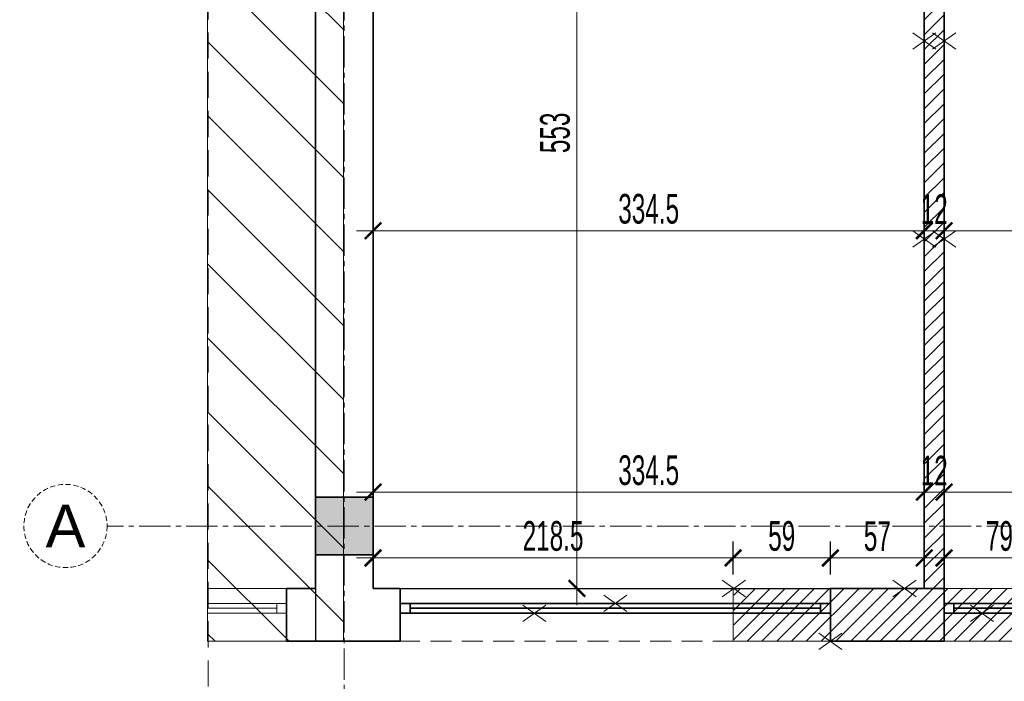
# Model space of a CAD drawing. Header units: millimetres. Extents: x 0 to 12515, y 0 to 27803.
# Tile 21 of 97: x 6867 to 7464, y 21410 to 21811. Entities that reach past the tile are written whole.
import ezdxf
from ezdxf import colors
from ezdxf.entities.mleader import LeaderData, LeaderLine
from ezdxf.enums import TextEntityAlignment as Align
from ezdxf.math import Vec2, Vec3

# ---------------------------------------------------------------- set-up
doc = ezdxf.new("R2010")
doc.units = ezdxf.units.MM
for name, pattern in [('ACAD_ISO02W100', [15, 12, -3]), ('CACHE2', [4.7625, 3.175, -1.5875]), ('CENTER2', [28.575, 19.05, -3.175, 3.175, -3.175]), ('DASHED', [19.05, 12.7, -6.35])]:
    doc.linetypes.add(name, pattern=pattern)
for name, color, linetype, lineweight in [('DEMONTARZE', 86, 'Continuous', 18), ('sq_bud istn', 253, 'Continuous', 15), ('SQ_ISTN.Ściany', 140, 'Continuous', 35), ('SQ_Opis_Koty', 7, 'Continuous', 0), ('SQ_Osie', 220, 'CENTER2', 9), ('SQ_Wyburzenia', 94, 'Continuous', 18), ('SQ_Wymiary', 7, 'Continuous', 5), ('SQ_ZAKRES_OPRACOWANIA', 7, 'ACAD_ISO02W100', 20)]:
    doc.layers.add(name, color=color, linetype=linetype, lineweight=lineweight)
doc.layers.add('powierzchnie', color=230, linetype='Continuous', lineweight=30, plot=False)
doc.layers.add('SQ_Widok', color=7, linetype='DASHED', lineweight=15, true_color=0x474747)
doc.styles.add('ARIAL', font='arial.ttf')
doc.styles.add('SQ_Swis721 LtCn BT', font='swisscl.ttf', dxfattribs={"width": 0.8})
doc.styles.get("Standard").update_dxf_attribs({"font": 'arial.ttf'})
doc.dimstyles.new('SQ_100', dxfattribs={"dimscale": 100, "dimtxt": 0.18, "dimasz": 0.1, "dimexe": 0.1, "dimexo": 0.01, "dimgap": 0.04, "dimtad": 1, "dimrnd": 0.5, "dimdsep": 46, "dimtxsty": 'SQ_Swis721 LtCn BT', "dimblk": 'ARCHTICK', "dimcen": 0.1, "dimdle": 0.1, "dimclrd": 256, "dimclre": 256, "dimclrt": 256, "dimaunit": 1, "dimadec": 0, "dimazin": 0, "dimtfac": 1, "dimtix": 1, "dimtmove": 2, "dimatfit": 3, "dimldrblk": 'ARCHTICK', "dimfxl": 0.1, "dimfxlon": 1, "dimtolj": 1, "dimlwd": -1, "dimarcsym": 0})

# ---------------------------------------------------------------- blocks, each defined once
blk = doc.blocks.new('_Dot')
at = {"color": 0, "linetype": 'ByBlock', "lineweight": -2}
blk.add_line((-0.5, 0), (-1, 0), dxfattribs=at)
at = {"color": 0, "linetype": 'ByBlock', "const_width": 0.5}
blk.add_lwpolyline([(-0.25, 0, 1), (0.25, 0, 1)], format="xyb", close=True, dxfattribs=at)
blk = doc.blocks.new('osie bud A')
at = {"layer": 'SQ_ISTN.Ściany', "lineweight": 5}
h = blk.add_hatch(dxfattribs=at)
h.set_pattern_fill('JIS_STN_1E', color=256, scale=10)
h.set_pattern_definition([(45, (46210.293, 23121.439), (-7.071068, 7.071068), []), (45, (46217.343, 23121.439), (-7.071068, 7.071068), [10, -5])])
h.paths.add_polyline_path([(25436.8, 18313.95), (25471.8, 18313.95), (25471.8, 18278.95), (25436.8, 18278.95)])
h.paths.add_polyline_path([(25436.8, 18613.95), (25471.8, 18613.95), (25471.8, 18578.95), (25436.8, 18578.95)])
h.paths.add_polyline_path([(25436.8, 19153.95), (25471.8, 19153.95), (25471.8, 19118.95), (25436.8, 19118.95)])
h.paths.add_polyline_path([(24776.8, 19153.95), (24811.8, 19153.95), (24811.8, 19118.95), (24776.8, 19118.95)])
h.paths.add_polyline_path([(24116.8, 19153.95), (24151.8, 19153.95), (24151.8, 19118.95), (24116.8, 19118.95)])
h.paths.add_polyline_path([(23456.8, 19153.95), (23491.8, 19153.95), (23491.8, 19118.95), (23456.8, 19118.95)])
h.paths.add_polyline_path([(23456.8, 18613.95), (23491.8, 18613.95), (23491.8, 18578.95), (23456.8, 18578.95)])
h.paths.add_polyline_path([(23456.8, 18313.95), (23491.8, 18313.95), (23491.8, 18278.95), (23456.8, 18278.95)])
h.paths.add_polyline_path([(23456.8, 17776.95), (23491.8, 17776.95), (23491.8, 17741.95), (23456.8, 17741.95)])
h.paths.add_polyline_path([(24116.8, 17776.95), (24151.8, 17776.95), (24151.8, 17741.95), (24116.8, 17741.95)])
h.paths.add_polyline_path([(24776.8, 17776.95), (24811.8, 17776.95), (24811.8, 17741.95), (24776.8, 17741.95)])
h.paths.add_polyline_path([(25436.8, 17776.95), (25471.8, 17776.95), (25471.8, 17741.95), (25436.8, 17741.95)])
h.paths.add_polyline_path([(24776.8, 18313.95), (24811.8, 18313.95), (24811.8, 18278.95), (24776.8, 18278.95)])
h.paths.add_polyline_path([(24776.8, 18613.95), (24811.8, 18613.95), (24811.8, 18578.95), (24776.8, 18578.95)])
h.paths.add_polyline_path([(24116.8, 18613.95), (24151.8, 18613.95), (24151.8, 18578.95), (24116.8, 18578.95)])
h.paths.add_polyline_path([(23156.8, 18313.95), (23191.8, 18313.95), (23191.8, 18278.95), (23156.8, 18278.95)])
h.paths.add_polyline_path([(24116.8, 18313.95), (24151.8, 18313.95), (24151.8, 18278.95), (24116.8, 18278.95)])
at = {"layer": 'SQ_ISTN.Ściany'}
blk.add_lwpolyline([(25436.8, 19153.95), (25471.8, 19153.95), (25471.8, 19118.95), (25436.8, 19118.95)], close=True, dxfattribs=at)
at = {"layer": 'SQ_Osie'}
for p, q in [((25454.3, 19372.6), (25454.3, 17597.31)), ((22587.87, 19136.45), (25598.18, 19136.45))]:
    blk.add_line(p, q, dxfattribs=at)
at = {"layer": 'SQ_Osie', "linetype": 'ByBlock'}
blk.add_circle((25623.43, 19136.45), 25.25, dxfattribs=at)
at = {"layer": 'SQ_Osie'}
blk.add_text('A', height=26, rotation=180, dxfattribs=at).set_placement((25623.43, 19136.45), align=Align.MIDDLE_CENTER)
blk = doc.blocks.new('_ArchTick')
at = {"color": 0, "linetype": 'ByBlock', "const_width": 0.15}
blk.add_lwpolyline([(-0.5, -0.5), (0.5, 0.5)], dxfattribs=at)
blk = doc.blocks.new('*D1609')
at = {"layer": 'Defpoints', "color": 0, "transparency": 16777216}
for p in [(7427.58, 21433.99), (7688.58, 21433.99), (7688.58, 20923.99)]:
    blk.add_point(p, dxfattribs=at)
at = {"layer": 'SQ_Wymiary', "lineweight": -2, "transparency": 16777216}
for p, q in [((7427.58, 20933.99), (7427.58, 20913.99)), ((7688.58, 20933.99), (7688.58, 20913.99))]:
    blk.add_line(p, q, dxfattribs=at)
at = {"layer": 'SQ_Wymiary', "transparency": 16777216}
blk.add_line((7417.58, 20923.99), (7698.58, 20923.99), dxfattribs=at)
at = {"layer": 'SQ_Wymiary', "transparency": 16777216, "xscale": 10, "yscale": 10, "zscale": 10, "rotation": 180}
blk.add_blockref('_ArchTick', (7427.58, 20923.99), dxfattribs=at)
at = {"layer": 'SQ_Wymiary', "transparency": 16777216, "xscale": 10, "yscale": 10, "zscale": 10}
blk.add_blockref('_ArchTick', (7688.58, 20923.99), dxfattribs=at)
at = {"layer": 'SQ_Wymiary', "transparency": 16777216, "insert": (7558.08, 20937.21), "char_height": 18, "attachment_point": 5, "style": 'SQ_Swis721 LtCn BT'}
blk.add_mtext('\\A1;261', dxfattribs=at)
blk = doc.blocks.new('*D1610')
at = {"layer": 'Defpoints', "color": 0, "transparency": 16777216}
for p in [(7097.58, 21465.99), (7358.58, 21465.99), (7097.58, 20923.99)]:
    blk.add_point(p, dxfattribs=at)
at = {"layer": 'SQ_Wymiary', "lineweight": -2, "transparency": 16777216}
for p, q in [((7097.58, 20933.99), (7097.58, 20913.99)), ((7358.58, 20933.99), (7358.58, 20913.99))]:
    blk.add_line(p, q, dxfattribs=at)
at = {"layer": 'SQ_Wymiary', "transparency": 16777216}
blk.add_line((7368.58, 20923.99), (7087.58, 20923.99), dxfattribs=at)
at = {"layer": 'SQ_Wymiary', "transparency": 16777216, "xscale": 10, "yscale": 10, "zscale": 10, "rotation": 180}
blk.add_blockref('_ArchTick', (7097.58, 20923.99), dxfattribs=at)
at = {"layer": 'SQ_Wymiary', "transparency": 16777216, "xscale": 10, "yscale": 10, "zscale": 10}
blk.add_blockref('_ArchTick', (7358.58, 20923.99), dxfattribs=at)
at = {"layer": 'SQ_Wymiary', "transparency": 16777216, "insert": (7228.08, 20937.21), "char_height": 18, "attachment_point": 5, "style": 'SQ_Swis721 LtCn BT'}
blk.add_mtext('\\A1;261', dxfattribs=at)
blk = doc.blocks.new('*D1611')
at = {"layer": 'Defpoints', "color": 0, "transparency": 16777216}
for p in [(7046.04, 21433.99), (7097.58, 21433.99), (7046.04, 20923.99)]:
    blk.add_point(p, dxfattribs=at)
at = {"layer": 'SQ_Wymiary', "lineweight": -2, "transparency": 16777216}
for p, q in [((7046.04, 20933.99), (7046.04, 20913.99)), ((7097.58, 20933.99), (7097.58, 20913.99))]:
    blk.add_line(p, q, dxfattribs=at)
at = {"layer": 'SQ_Wymiary', "transparency": 16777216}
blk.add_line((7107.58, 20923.99), (7036.04, 20923.99), dxfattribs=at)
at = {"layer": 'SQ_Wymiary', "transparency": 16777216, "xscale": 10, "yscale": 10, "zscale": 10, "rotation": 180}
blk.add_blockref('_ArchTick', (7046.04, 20923.99), dxfattribs=at)
at = {"layer": 'SQ_Wymiary', "transparency": 16777216, "xscale": 10, "yscale": 10, "zscale": 10}
blk.add_blockref('_ArchTick', (7097.58, 20923.99), dxfattribs=at)
at = {"layer": 'SQ_Wymiary', "transparency": 16777216, "insert": (7071.81, 20937.17), "char_height": 18, "attachment_point": 5, "style": 'SQ_Swis721 LtCn BT'}
blk.add_mtext('\\A1;51.5', dxfattribs=at)
blk = doc.blocks.new('*D1410')
at = {"layer": 'Defpoints', "color": 0, "transparency": 16777216}
for p in [(6793.93, 22066.91), (7046.04, 22066.91), (7046.04, 21465.99)]:
    blk.add_point(p, dxfattribs=at)
at = {"layer": 'SQ_Wymiary', "transparency": 16777216}
blk.add_line((6793.93, 21455.99), (6793.93, 22076.91), dxfattribs=at)
at = {"layer": 'SQ_Wymiary', "lineweight": -2, "transparency": 16777216}
for p, q in [((6803.93, 22066.91), (6783.93, 22066.91)), ((6803.93, 21465.99), (6783.93, 21465.99))]:
    blk.add_line(p, q, dxfattribs=at)
at = {"layer": 'SQ_Wymiary', "transparency": 16777216, "xscale": 10, "yscale": 10, "zscale": 10}
for p, rotation in [((6793.93, 22066.91), 90), ((6793.93, 21465.99), 270)]:
    blk.add_blockref('_ArchTick', p, dxfattribs=dict(at, rotation=rotation))
at = {"layer": 'SQ_Wymiary', "transparency": 16777216, "insert": (6780.72, 21766.45), "char_height": 18, "attachment_point": 5, "rotation": 90, "style": 'SQ_Swis721 LtCn BT'}
blk.add_mtext('\\A1;601', dxfattribs=at)
blk = doc.blocks.new('*D1617')
at = {"layer": 'Defpoints', "color": 0, "transparency": 16777216}
for p in [(7046.04, 21465.99), (6793.93, 21433.99), (7046.04, 21433.99)]:
    blk.add_point(p, dxfattribs=at)
at = {"layer": 'SQ_Wymiary', "transparency": 16777216}
blk.add_line((6793.93, 21475.99), (6793.93, 21423.99), dxfattribs=at)
at = {"layer": 'SQ_Wymiary', "lineweight": -2, "transparency": 16777216}
for p, q in [((6803.93, 21465.99), (6783.93, 21465.99)), ((6803.93, 21433.99), (6783.93, 21433.99))]:
    blk.add_line(p, q, dxfattribs=at)
at = {"layer": 'SQ_Wymiary', "transparency": 16777216, "xscale": 10, "yscale": 10, "zscale": 10}
for p, rotation in [((6793.93, 21465.99), 90), ((6793.93, 21433.99), 270)]:
    blk.add_blockref('_ArchTick', p, dxfattribs=dict(at, rotation=rotation))
at = {"layer": 'SQ_Wymiary', "transparency": 16777216, "insert": (6780.72, 21449.99), "char_height": 18, "attachment_point": 5, "rotation": 90, "style": 'SQ_Swis721 LtCn BT'}
blk.add_mtext('\\A1;32', dxfattribs=at)
blk = doc.blocks.new('*D1480')
at = {"layer": 'Defpoints', "color": 0, "transparency": 16777216}
for p in [(7427.58, 21524.46), (7427.58, 21524.46), (7718.05, 21524.46)]:
    blk.add_point(p, dxfattribs=at)
at = {"layer": 'SQ_Wymiary', "lineweight": -2, "transparency": 16777216}
for p, q in [((7427.58, 21524.46), (7427.58, 21534.46)), ((7718.05, 21524.46), (7718.05, 21534.46))]:
    blk.add_line(p, q, dxfattribs=at)
at = {"layer": 'SQ_Wymiary', "transparency": 16777216}
blk.add_line((7728.05, 21524.46), (7417.58, 21524.46), dxfattribs=at)
at = {"layer": 'SQ_Wymiary', "transparency": 16777216, "xscale": 10, "yscale": 10, "zscale": 10, "rotation": 180}
blk.add_blockref('_ArchTick', (7427.58, 21524.46), dxfattribs=at)
at = {"layer": 'SQ_Wymiary', "transparency": 16777216, "xscale": 10, "yscale": 10, "zscale": 10}
blk.add_blockref('_ArchTick', (7718.05, 21524.46), dxfattribs=at)
at = {"layer": 'SQ_Wymiary', "transparency": 16777216, "insert": (7572.82, 21537.68), "char_height": 18, "attachment_point": 5, "style": 'SQ_Swis721 LtCn BT'}
blk.add_mtext('\\A1;290.5', dxfattribs=at)
blk = doc.blocks.new('*D1481')
at = {"layer": 'Defpoints', "color": 0, "transparency": 16777216}
for p in [(7415.58, 21524.46), (7415.58, 21524.46), (7427.58, 21524.46)]:
    blk.add_point(p, dxfattribs=at)
at = {"layer": 'SQ_Wymiary', "lineweight": -2, "transparency": 16777216}
for p, q in [((7415.58, 21524.46), (7415.58, 21534.46)), ((7427.58, 21524.46), (7427.58, 21534.46))]:
    blk.add_line(p, q, dxfattribs=at)
at = {"layer": 'SQ_Wymiary', "transparency": 16777216}
for p, q in [((7415.58, 21524.46), (7405.58, 21524.46)), ((7427.58, 21524.46), (7415.58, 21524.46)), ((7427.58, 21524.46), (7437.58, 21524.46))]:
    blk.add_line(p, q, dxfattribs=at)
at = {"layer": 'SQ_Wymiary', "transparency": 16777216, "xscale": 10, "yscale": 10, "zscale": 10}
blk.add_blockref('_ArchTick', (7415.58, 21524.46), dxfattribs=at)
at = {"layer": 'SQ_Wymiary', "transparency": 16777216, "xscale": 10, "yscale": 10, "zscale": 10, "rotation": 180}
blk.add_blockref('_ArchTick', (7427.58, 21524.46), dxfattribs=at)
at = {"layer": 'SQ_Wymiary', "transparency": 16777216, "insert": (7421.58, 21537.49), "char_height": 18, "attachment_point": 5, "style": 'SQ_Swis721 LtCn BT'}
blk.add_mtext('\\A1;12', dxfattribs=at)
blk = doc.blocks.new('*D1482')
at = {"layer": 'Defpoints', "color": 0, "transparency": 16777216}
for p in [(7081.05, 21524.46), (7081.05, 21524.46), (7415.58, 21524.46)]:
    blk.add_point(p, dxfattribs=at)
at = {"layer": 'SQ_Wymiary', "transparency": 16777216}
blk.add_line((7425.58, 21524.46), (7071.05, 21524.46), dxfattribs=at)
at = {"layer": 'SQ_Wymiary', "lineweight": -2, "transparency": 16777216}
for p, q in [((7081.05, 21524.46), (7081.05, 21514.46)), ((7415.58, 21524.46), (7415.58, 21514.46))]:
    blk.add_line(p, q, dxfattribs=at)
at = {"layer": 'SQ_Wymiary', "transparency": 16777216, "xscale": 10, "yscale": 10, "zscale": 10, "rotation": 180}
blk.add_blockref('_ArchTick', (7081.05, 21524.46), dxfattribs=at)
at = {"layer": 'SQ_Wymiary', "transparency": 16777216, "xscale": 10, "yscale": 10, "zscale": 10}
blk.add_blockref('_ArchTick', (7415.58, 21524.46), dxfattribs=at)
at = {"layer": 'SQ_Wymiary', "transparency": 16777216, "insert": (7248.32, 21537.69), "char_height": 18, "attachment_point": 5, "style": 'SQ_Swis721 LtCn BT'}
blk.add_mtext('\\A1;334.5', dxfattribs=at)
blk = doc.blocks.new('*D1483')
at = {"layer": 'Defpoints', "color": 0, "transparency": 16777216}
for p in [(7507.05, 21484.54), (7427.58, 21465.99), (7507.05, 21466)]:
    blk.add_point(p, dxfattribs=at)
at = {"layer": 'SQ_Wymiary', "lineweight": -2, "transparency": 16777216}
for p, q in [((7427.58, 21474.54), (7427.58, 21494.54)), ((7507.05, 21474.54), (7507.05, 21494.54))]:
    blk.add_line(p, q, dxfattribs=at)
at = {"layer": 'SQ_Wymiary', "transparency": 16777216}
blk.add_line((7417.58, 21484.54), (7517.05, 21484.54), dxfattribs=at)
at = {"layer": 'SQ_Wymiary', "transparency": 16777216, "xscale": 10, "yscale": 10, "zscale": 10, "rotation": 180}
blk.add_blockref('_ArchTick', (7427.58, 21484.54), dxfattribs=at)
at = {"layer": 'SQ_Wymiary', "transparency": 16777216, "xscale": 10, "yscale": 10, "zscale": 10}
blk.add_blockref('_ArchTick', (7507.05, 21484.54), dxfattribs=at)
at = {"layer": 'SQ_Wymiary', "transparency": 16777216, "insert": (7467.32, 21497.76), "char_height": 18, "attachment_point": 5, "style": 'SQ_Swis721 LtCn BT'}
blk.add_mtext('\\A1;79.5', dxfattribs=at)
blk = doc.blocks.new('*D1484')
at = {"layer": 'Defpoints', "color": 0, "transparency": 16777216}
for p in [(7415.58, 21484.54), (7358.58, 21465.99), (7415.58, 21466)]:
    blk.add_point(p, dxfattribs=at)
at = {"layer": 'SQ_Wymiary', "lineweight": -2, "transparency": 16777216}
for p, q in [((7358.58, 21474.54), (7358.58, 21494.54)), ((7415.58, 21474.54), (7415.58, 21494.54))]:
    blk.add_line(p, q, dxfattribs=at)
at = {"layer": 'SQ_Wymiary', "transparency": 16777216}
blk.add_line((7348.58, 21484.54), (7425.58, 21484.54), dxfattribs=at)
at = {"layer": 'SQ_Wymiary', "transparency": 16777216, "xscale": 10, "yscale": 10, "zscale": 10, "rotation": 180}
blk.add_blockref('_ArchTick', (7358.58, 21484.54), dxfattribs=at)
at = {"layer": 'SQ_Wymiary', "transparency": 16777216, "xscale": 10, "yscale": 10, "zscale": 10}
blk.add_blockref('_ArchTick', (7415.58, 21484.54), dxfattribs=at)
at = {"layer": 'SQ_Wymiary', "transparency": 16777216, "insert": (7387.08, 21497.72), "char_height": 18, "attachment_point": 5, "style": 'SQ_Swis721 LtCn BT'}
blk.add_mtext('\\A1;57', dxfattribs=at)
blk = doc.blocks.new('*D1485')
at = {"layer": 'Defpoints', "color": 0, "transparency": 16777216}
for p in [(7358.58, 21484.54), (7299.55, 21456.99), (7358.58, 21456.99)]:
    blk.add_point(p, dxfattribs=at)
at = {"layer": 'SQ_Wymiary', "lineweight": -2, "transparency": 16777216}
for p, q in [((7299.55, 21474.54), (7299.55, 21494.54)), ((7358.58, 21474.54), (7358.58, 21494.54))]:
    blk.add_line(p, q, dxfattribs=at)
at = {"layer": 'SQ_Wymiary', "transparency": 16777216}
blk.add_line((7289.55, 21484.54), (7368.58, 21484.54), dxfattribs=at)
at = {"layer": 'SQ_Wymiary', "transparency": 16777216, "xscale": 10, "yscale": 10, "zscale": 10, "rotation": 180}
blk.add_blockref('_ArchTick', (7299.55, 21484.54), dxfattribs=at)
at = {"layer": 'SQ_Wymiary', "transparency": 16777216, "xscale": 10, "yscale": 10, "zscale": 10}
blk.add_blockref('_ArchTick', (7358.58, 21484.54), dxfattribs=at)
at = {"layer": 'SQ_Wymiary', "transparency": 16777216, "insert": (7329.07, 21497.76), "char_height": 18, "attachment_point": 5, "style": 'SQ_Swis721 LtCn BT'}
blk.add_mtext('\\A1;59', dxfattribs=at)
blk = doc.blocks.new('*D1486')
at = {"layer": 'Defpoints', "color": 0, "transparency": 16777216}
for p in [(7081.05, 21484.54), (7081.05, 21484.54), (7299.55, 21484.54)]:
    blk.add_point(p, dxfattribs=at)
at = {"layer": 'SQ_Wymiary', "lineweight": -2, "transparency": 16777216}
for p, q in [((7081.05, 21484.54), (7081.05, 21494.54)), ((7299.55, 21484.54), (7299.55, 21494.54))]:
    blk.add_line(p, q, dxfattribs=at)
at = {"layer": 'SQ_Wymiary', "transparency": 16777216}
blk.add_line((7309.55, 21484.54), (7071.05, 21484.54), dxfattribs=at)
at = {"layer": 'SQ_Wymiary', "transparency": 16777216, "xscale": 10, "yscale": 10, "zscale": 10, "rotation": 180}
blk.add_blockref('_ArchTick', (7081.05, 21484.54), dxfattribs=at)
at = {"layer": 'SQ_Wymiary', "transparency": 16777216, "xscale": 10, "yscale": 10, "zscale": 10}
blk.add_blockref('_ArchTick', (7299.55, 21484.54), dxfattribs=at)
at = {"layer": 'SQ_Wymiary', "transparency": 16777216, "insert": (7190.3, 21497.76), "char_height": 18, "attachment_point": 5, "style": 'SQ_Swis721 LtCn BT'}
blk.add_mtext('\\A1;218.5', dxfattribs=at)
blk = doc.blocks.new('*D1496')
at = {"layer": 'Defpoints', "color": 0, "transparency": 16777216}
for p in [(9732.53, 21526.41), (0, 21465.99), (135.53, 21465.99)]:
    blk.add_point(p, dxfattribs=at)
at = {"layer": 'SQ_Wymiary', "transparency": 16777216}
blk.add_line((135.53, 21536.41), (135.53, 21455.99), dxfattribs=at)
at = {"layer": 'SQ_Wymiary', "lineweight": -2, "transparency": 16777216}
for p, q in [((145.53, 21526.41), (125.53, 21526.41)), ((125.53, 21465.99), (145.53, 21465.99))]:
    blk.add_line(p, q, dxfattribs=at)
at = {"layer": 'SQ_Wymiary', "transparency": 16777216, "xscale": 10, "yscale": 10, "zscale": 10}
for p, rotation in [((135.53, 21526.41), 90), ((135.53, 21465.99), 270)]:
    blk.add_blockref('_ArchTick', p, dxfattribs=dict(at, rotation=rotation))
at = {"layer": 'SQ_Wymiary', "transparency": 16777216, "insert": (122.31, 21496.2), "char_height": 18, "attachment_point": 5, "rotation": 90, "style": 'SQ_Swis721 LtCn BT'}
blk.add_mtext('\\A1;60.5', dxfattribs=at)
blk = doc.blocks.new('*D1696')
at = {"layer": 'Defpoints', "color": 0, "transparency": 16777216}
for p in [(7427.58, 21683.03), (7718.05, 21683.03), (7718.05, 21683.03)]:
    blk.add_point(p, dxfattribs=at)
at = {"layer": 'SQ_Wymiary', "lineweight": -2, "transparency": 16777216}
for p, q in [((7427.58, 21683.03), (7427.58, 21693.03)), ((7718.05, 21683.03), (7718.05, 21693.03))]:
    blk.add_line(p, q, dxfattribs=at)
at = {"layer": 'SQ_Wymiary', "transparency": 16777216}
blk.add_line((7417.58, 21683.03), (7728.05, 21683.03), dxfattribs=at)
at = {"layer": 'SQ_Wymiary', "transparency": 16777216, "xscale": 10, "yscale": 10, "zscale": 10, "rotation": 180}
blk.add_blockref('_ArchTick', (7427.58, 21683.03), dxfattribs=at)
at = {"layer": 'SQ_Wymiary', "transparency": 16777216, "xscale": 10, "yscale": 10, "zscale": 10}
blk.add_blockref('_ArchTick', (7718.05, 21683.03), dxfattribs=at)
at = {"layer": 'SQ_Wymiary', "transparency": 16777216, "insert": (7572.82, 21696.25), "char_height": 18, "attachment_point": 5, "style": 'SQ_Swis721 LtCn BT'}
blk.add_mtext('\\A1;290.5', dxfattribs=at)
blk = doc.blocks.new('*D1697')
at = {"layer": 'Defpoints', "color": 0, "transparency": 16777216}
for p in [(7415.58, 21683.03), (7415.58, 21683.03), (7427.58, 21683.03)]:
    blk.add_point(p, dxfattribs=at)
at = {"layer": 'SQ_Wymiary', "lineweight": -2, "transparency": 16777216}
for p, q in [((7415.58, 21683.03), (7415.58, 21693.03)), ((7427.58, 21683.03), (7427.58, 21693.03))]:
    blk.add_line(p, q, dxfattribs=at)
at = {"layer": 'SQ_Wymiary', "transparency": 16777216}
for p, q in [((7415.58, 21683.03), (7405.58, 21683.03)), ((7427.58, 21683.03), (7415.58, 21683.03)), ((7427.58, 21683.03), (7437.58, 21683.03))]:
    blk.add_line(p, q, dxfattribs=at)
at = {"layer": 'SQ_Wymiary', "transparency": 16777216, "xscale": 10, "yscale": 10, "zscale": 10}
blk.add_blockref('_ArchTick', (7415.58, 21683.03), dxfattribs=at)
at = {"layer": 'SQ_Wymiary', "transparency": 16777216, "xscale": 10, "yscale": 10, "zscale": 10, "rotation": 180}
blk.add_blockref('_ArchTick', (7427.58, 21683.03), dxfattribs=at)
at = {"layer": 'SQ_Wymiary', "transparency": 16777216, "insert": (7421.58, 21696.06), "char_height": 18, "attachment_point": 5, "style": 'SQ_Swis721 LtCn BT'}
blk.add_mtext('\\A1;12', dxfattribs=at)
blk = doc.blocks.new('*D1698')
at = {"layer": 'Defpoints', "color": 0, "transparency": 16777216}
for p in [(7081.05, 21683.03), (7081.05, 21683.03), (7415.58, 21683.03)]:
    blk.add_point(p, dxfattribs=at)
at = {"layer": 'SQ_Wymiary', "lineweight": -2, "transparency": 16777216}
for p, q in [((7081.05, 21683.03), (7081.05, 21693.03)), ((7415.58, 21683.03), (7415.58, 21693.03))]:
    blk.add_line(p, q, dxfattribs=at)
at = {"layer": 'SQ_Wymiary', "transparency": 16777216}
blk.add_line((7425.58, 21683.03), (7071.05, 21683.03), dxfattribs=at)
at = {"layer": 'SQ_Wymiary', "transparency": 16777216, "xscale": 10, "yscale": 10, "zscale": 10, "rotation": 180}
blk.add_blockref('_ArchTick', (7081.05, 21683.03), dxfattribs=at)
at = {"layer": 'SQ_Wymiary', "transparency": 16777216, "xscale": 10, "yscale": 10, "zscale": 10}
blk.add_blockref('_ArchTick', (7415.58, 21683.03), dxfattribs=at)
at = {"layer": 'SQ_Wymiary', "transparency": 16777216, "insert": (7248.32, 21696.26), "char_height": 18, "attachment_point": 5, "style": 'SQ_Swis721 LtCn BT'}
blk.add_mtext('\\A1;334.5', dxfattribs=at)
blk = doc.blocks.new('*D1794')
at = {"layer": 'Defpoints', "color": 0, "transparency": 16777216}
for p in [(0, 21865.91), (8719.55, 21465.99), (8746.41, 21465.99)]:
    blk.add_point(p, dxfattribs=at)
at = {"layer": 'SQ_Wymiary', "transparency": 16777216}
blk.add_line((8746.41, 21875.91), (8746.41, 21455.99), dxfattribs=at)
at = {"layer": 'SQ_Wymiary', "lineweight": -2, "transparency": 16777216}
for p, q in [((8736.41, 21865.91), (8756.41, 21865.91)), ((8736.41, 21465.99), (8756.41, 21465.99))]:
    blk.add_line(p, q, dxfattribs=at)
at = {"layer": 'SQ_Wymiary', "transparency": 16777216, "xscale": 10, "yscale": 10, "zscale": 10}
for p, rotation in [((8746.41, 21865.91), 90), ((8746.41, 21465.99), 270)]:
    blk.add_blockref('_ArchTick', p, dxfattribs=dict(at, rotation=rotation))
at = {"layer": 'SQ_Wymiary', "transparency": 16777216, "insert": (8733.19, 21665.95), "char_height": 18, "attachment_point": 5, "rotation": 90, "style": 'SQ_Swis721 LtCn BT'}
blk.add_mtext('\\A1;400', dxfattribs=at)
blk = doc.blocks.new('*D1712')
at = {"layer": 'Defpoints', "color": 0, "transparency": 16777216}
for p in [(7081.05, 22018.87), (7204.8, 22018.87), (7081.05, 21465.99)]:
    blk.add_point(p, dxfattribs=at)
at = {"layer": 'SQ_Wymiary', "transparency": 16777216}
blk.add_line((7204.8, 21455.99), (7204.8, 22028.87), dxfattribs=at)
at = {"layer": 'SQ_Wymiary', "lineweight": -2, "transparency": 16777216}
for p, q in [((7194.8, 22018.87), (7214.8, 22018.87)), ((7194.8, 21465.99), (7214.8, 21465.99))]:
    blk.add_line(p, q, dxfattribs=at)
at = {"layer": 'SQ_Wymiary', "transparency": 16777216, "xscale": 10, "yscale": 10, "zscale": 10}
for p, rotation in [((7204.8, 22018.87), 90), ((7204.8, 21465.99), 270)]:
    blk.add_blockref('_ArchTick', p, dxfattribs=dict(at, rotation=rotation))
at = {"layer": 'SQ_Wymiary', "transparency": 16777216, "insert": (7191.57, 21742.43), "char_height": 18, "attachment_point": 5, "rotation": 90, "style": 'SQ_Swis721 LtCn BT'}
blk.add_mtext('\\A1;553', dxfattribs=at)
blk = doc.blocks.new('*D1840')
at = {"layer": 'Defpoints', "color": 0, "transparency": 16777216}
for p in [(7063.55, 21465.92), (7723.55, 21465.92), (7063.55, 20888.99)]:
    blk.add_point(p, dxfattribs=at)
at = {"layer": 'SQ_Wymiary', "lineweight": -2, "transparency": 16777216}
for p, q in [((7063.55, 20898.99), (7063.55, 20878.99)), ((7723.55, 20898.99), (7723.55, 20878.99))]:
    blk.add_line(p, q, dxfattribs=at)
at = {"layer": 'SQ_Wymiary', "transparency": 16777216}
blk.add_line((7733.55, 20888.99), (7053.55, 20888.99), dxfattribs=at)
at = {"layer": 'SQ_Wymiary', "transparency": 16777216, "xscale": 10, "yscale": 10, "zscale": 10, "rotation": 180}
blk.add_blockref('_ArchTick', (7063.55, 20888.99), dxfattribs=at)
at = {"layer": 'SQ_Wymiary', "transparency": 16777216, "xscale": 10, "yscale": 10, "zscale": 10}
blk.add_blockref('_ArchTick', (7723.55, 20888.99), dxfattribs=at)
at = {"layer": 'SQ_Wymiary', "transparency": 16777216, "insert": (7393.55, 20902.21), "char_height": 18, "attachment_point": 5, "style": 'SQ_Swis721 LtCn BT'}
blk.add_mtext('\\A1;660', dxfattribs=at)
blk = doc.blocks.new('*D1841')
at = {"layer": 'Defpoints', "color": 0, "transparency": 16777216}
for p in [(7358.59, 21434), (7427.58, 21434), (7358.59, 20923.99)]:
    blk.add_point(p, dxfattribs=at)
at = {"layer": 'SQ_Wymiary', "lineweight": -2, "transparency": 16777216}
for p, q in [((7358.59, 20933.99), (7358.59, 20913.99)), ((7427.58, 20933.99), (7427.58, 20913.99))]:
    blk.add_line(p, q, dxfattribs=at)
at = {"layer": 'SQ_Wymiary', "transparency": 16777216}
blk.add_line((7437.58, 20923.99), (7348.59, 20923.99), dxfattribs=at)
at = {"layer": 'SQ_Wymiary', "transparency": 16777216, "xscale": 10, "yscale": 10, "zscale": 10, "rotation": 180}
blk.add_blockref('_ArchTick', (7358.59, 20923.99), dxfattribs=at)
at = {"layer": 'SQ_Wymiary', "transparency": 16777216, "xscale": 10, "yscale": 10, "zscale": 10}
blk.add_blockref('_ArchTick', (7427.58, 20923.99), dxfattribs=at)
at = {"layer": 'SQ_Wymiary', "transparency": 16777216, "insert": (7393.09, 20937.21), "char_height": 18, "attachment_point": 5, "style": 'SQ_Swis721 LtCn BT'}
blk.add_mtext('\\A1;69', dxfattribs=at)
blk = doc.blocks.new('*D1842')
at = {"layer": 'Defpoints', "color": 0, "transparency": 16777216}
for p in [(6758.16, 22043.85), (6981.05, 22043.85), (6981.05, 21503.91)]:
    blk.add_point(p, dxfattribs=at)
at = {"layer": 'SQ_Wymiary', "transparency": 16777216}
blk.add_line((6758.16, 21493.91), (6758.16, 22053.85), dxfattribs=at)
at = {"layer": 'SQ_Wymiary', "lineweight": -2, "transparency": 16777216}
for p, q in [((6768.16, 22043.85), (6748.16, 22043.85)), ((6768.16, 21503.91), (6748.16, 21503.91))]:
    blk.add_line(p, q, dxfattribs=at)
at = {"layer": 'SQ_Wymiary', "transparency": 16777216, "xscale": 10, "yscale": 10, "zscale": 10}
for p, rotation in [((6758.16, 22043.85), 90), ((6758.16, 21503.91), 270)]:
    blk.add_blockref('_ArchTick', p, dxfattribs=dict(at, rotation=rotation))
at = {"layer": 'SQ_Wymiary', "transparency": 16777216, "insert": (6744.94, 21773.88), "char_height": 18, "attachment_point": 5, "rotation": 90, "style": 'SQ_Swis721 LtCn BT'}
blk.add_mtext('\\A1;540', dxfattribs=at)
blk = doc.blocks.new('*D1853')
at = {"layer": 'Defpoints', "color": 0, "transparency": 16777216}
for p in [(7046.05, 21433.99), (11256.05, 21433.99), (7046.05, 20853.99)]:
    blk.add_point(p, dxfattribs=at)
at = {"layer": 'SQ_Wymiary', "lineweight": -2, "transparency": 16777216}
for p, q in [((7046.05, 20863.99), (7046.05, 20843.99)), ((11256.05, 20863.99), (11256.05, 20843.99))]:
    blk.add_line(p, q, dxfattribs=at)
at = {"layer": 'SQ_Wymiary', "transparency": 16777216}
blk.add_line((11266.05, 20853.99), (7036.05, 20853.99), dxfattribs=at)
at = {"layer": 'SQ_Wymiary', "transparency": 16777216, "xscale": 10, "yscale": 10, "zscale": 10, "rotation": 180}
blk.add_blockref('_ArchTick', (7046.05, 20853.99), dxfattribs=at)
at = {"layer": 'SQ_Wymiary', "transparency": 16777216, "xscale": 10, "yscale": 10, "zscale": 10}
blk.add_blockref('_ArchTick', (11256.05, 20853.99), dxfattribs=at)
at = {"layer": 'SQ_Wymiary', "transparency": 16777216, "insert": (9151.05, 20867.21), "char_height": 18, "attachment_point": 5, "style": 'SQ_Swis721 LtCn BT'}
blk.add_mtext('\\A1;4210', dxfattribs=at)
blk = doc.blocks.new('*D1857')
at = {"layer": 'Defpoints', "color": 0, "transparency": 16777216}
for p in [(7063.55, 22950.91), (6723.85, 21433.99), (7063.55, 21433.99)]:
    blk.add_point(p, dxfattribs=at)
at = {"layer": 'SQ_Wymiary', "transparency": 16777216}
blk.add_line((6723.85, 22960.91), (6723.85, 21423.99), dxfattribs=at)
at = {"layer": 'SQ_Wymiary', "lineweight": -2, "transparency": 16777216}
for p, q in [((6733.85, 22950.91), (6713.85, 22950.91)), ((6733.85, 21433.99), (6713.85, 21433.99))]:
    blk.add_line(p, q, dxfattribs=at)
at = {"layer": 'SQ_Wymiary', "transparency": 16777216, "xscale": 10, "yscale": 10, "zscale": 10}
for p, rotation in [((6723.85, 22950.91), 90), ((6723.85, 21433.99), 270)]:
    blk.add_blockref('_ArchTick', p, dxfattribs=dict(at, rotation=rotation))
at = {"layer": 'SQ_Wymiary', "transparency": 16777216, "insert": (6710.66, 22192.45), "char_height": 18, "attachment_point": 5, "rotation": 90, "style": 'SQ_Swis721 LtCn BT'}
blk.add_mtext('\\A1;1517', dxfattribs=at)

msp = doc.modelspace()

# ---------------------------------------------------------------- hatches: boundary and pattern name
at = {"layer": 'sq_bud istn'}
h = msp.add_hatch(dxfattribs=at)
h.set_pattern_fill('LINE', color=256, scale=10, angle=135)
h.set_pattern_definition([(135, (15935.735, 90.618), (-22.45064, -22.45064), [])])
h.paths.add_polyline_path([(7063.084, 22950.913), (6980.588, 22950.913), (6980.588, 21433.99), (7063.084, 21433.99)])
at = {"layer": 'SQ_Wyburzenia', "lineweight": 35}
h = msp.add_hatch(dxfattribs=at)
h.set_pattern_fill('ANSI31', color=256, scale=2)
h.paths.add_polyline_path([(7415.584, 21465.993), (7427.584, 21465.993), (7427.584, 22066.913), (7415.584, 22066.913)])
h = msp.add_hatch(dxfattribs=at)
h.set_pattern_fill('ANSI31', color=256, scale=2)
h.paths.add_polyline_path([(7300.048, 21465.999), (7507.052, 21465.999), (7507.052, 21433.996), (7300.048, 21433.996)])

# ---------------------------------------------------------------- linework, layer by layer
at = {"layer": 'DEMONTARZE', "color": 240, "true_color": 0xed1f24}
for p, q in [((7408.543, 21803.141), (7422.625, 21793.169)), ((7422.625, 21803.141), (7408.543, 21793.169)), ((7420.543, 21803.141), (7434.625, 21793.169)), ((7434.625, 21803.141), (7420.543, 21793.169)), ((7408.543, 21683.039), (7422.625, 21673.066)), ((7422.625, 21683.039), (7408.543, 21673.066)), ((7420.543, 21683.039), (7434.625, 21673.066)), ((7434.625, 21683.039), (7420.543, 21673.066)), ((7293.007, 21470.985), (7307.09, 21461.013)), ((7307.09, 21470.985), (7293.007, 21461.013)), ((7396.509, 21470.985), (7410.592, 21461.013)), ((7410.592, 21470.985), (7396.509, 21461.013)), ((7221.055, 21461.985), (7235.138, 21452.013)), ((7235.138, 21461.985), (7221.055, 21452.013)), ((7171.898, 21455.985), (7185.981, 21446.013)), ((7185.981, 21455.985), (7171.898, 21446.013)), ((7443.536, 21455.985), (7457.618, 21446.013)), ((7457.618, 21455.985), (7443.536, 21446.013)), ((7351.543, 21438.977), (7365.625, 21429.004)), ((7365.625, 21438.977), (7351.543, 21429.004))]:
    msp.add_line(p, q, dxfattribs=at)
at = {"layer": 'powierzchnie'}
msp.add_lwpolyline([(7081.048, 21465.99), (7415.584, 21465.99), (7415.584, 22066.913), (7161.053, 22066.913), (7161.053, 22018.866), (7081.048, 22018.866)], close=True, dxfattribs=at)
at = {"layer": 'sq_bud istn'}
for p, q in [((7046.048, 21465.99), (7028.584, 21465.99)), ((7028.584, 21433.99), (7028.584, 21465.99)), ((6981.053, 21456.99), (7022.584, 21456.99)), ((6981.053, 21453.99), (7022.584, 21453.99)), ((6981.053, 21450.99), (7022.584, 21450.99)), ((7046.048, 21433.99), (7028.584, 21433.99))]:
    msp.add_line(p, q, dxfattribs=at)
for points in [[(7063.084, 22950.913), (6980.588, 22950.913), (6980.588, 21433.99), (7063.084, 21433.99), (7063.084, 22950.913)], [(7028.584, 21450.99), (7028.584, 21456.99), (7022.584, 21456.99), (7022.584, 21450.99)]]:
    msp.add_lwpolyline(points, close=True, dxfattribs=at)
at = {"layer": 'sq_bud istn', "lineweight": -2}
msp.add_lwpolyline([(6981.053, 22950.913), (7028.584, 22950.913), (7028.584, 22918.913), (7046.043, 22918.917), (7046.043, 21433.99)], dxfattribs=at)
at = {"layer": 'sq_bud istn'}
for points in [[(7028.584, 21465.99), (6981.053, 21465.99)], [(7028.584, 21433.99), (6981.053, 21433.99)]]:
    msp.add_lwpolyline(points, dxfattribs=at)
at = {"layer": 'SQ_ISTN.Ściany'}
for p, q in [((7046.048, 22061.413), (7046.048, 21521.413)), ((7081.048, 22061.413), (7081.048, 21521.413)), ((7046.048, 21486.456), (7046.048, 21465.99)), ((7081.048, 21486.413), (7081.048, 21465.99)), ((7046.048, 21465.99), (7028.584, 21465.99)), ((7028.584, 21433.99), (7028.584, 21465.99)), ((7097.584, 21465.99), (7081.048, 21465.99)), ((7097.584, 21433.99), (7097.584, 21465.99)), ((7427.584, 21465.99), (7358.584, 21465.99)), ((7097.584, 21433.99), (7028.584, 21433.99)), ((7427.584, 21433.99), (7358.584, 21433.99))]:
    msp.add_line(p, q, dxfattribs=at)
at = {"layer": 'SQ_Widok'}
for p, q in [((7300.061, 21465.99), (7097.584, 21465.99)), ((7300.048, 21433.996), (7097.584, 21433.99))]:
    msp.add_line(p, q, dxfattribs=at)
for points in [[(7358.584, 21465.99), (7097.584, 21465.99)], [(7300.048, 21433.996), (7097.584, 21433.99)]]:
    msp.add_lwpolyline(points, dxfattribs=at)
at = {"layer": 'SQ_Wyburzenia', "lineweight": 35}
for p, q in [((7415.584, 22066.913), (7415.584, 21465.99)), ((7427.584, 22066.913), (7427.584, 21465.99)), ((7358.584, 21433.99), (7358.584, 21465.99)), ((7427.584, 21433.99), (7427.584, 21465.99)), ((7103.584, 21456.99), (7352.584, 21456.99)), ((7433.584, 21456.99), (7505.053, 21456.99)), ((7103.584, 21453.99), (7352.584, 21453.99)), ((7103.584, 21450.99), (7352.584, 21450.99)), ((7433.584, 21453.99), (7505.053, 21453.99)), ((7433.584, 21450.99), (7505.053, 21450.99))]:
    msp.add_line(p, q, dxfattribs=at)
at = {"layer": 'SQ_Wyburzenia'}
msp.add_lwpolyline([(7299.548, 21465.999), (7507.052, 21465.999), (7507.052, 21433.996), (7299.548, 21433.996)], close=True, dxfattribs=at)
at = {"layer": 'SQ_Wyburzenia', "lineweight": 35}
for points in [[(7103.584, 21450.99), (7103.584, 21456.99), (7097.584, 21456.99), (7097.584, 21450.99)], [(7358.584, 21450.99), (7358.584, 21456.99), (7352.584, 21456.99), (7352.584, 21450.99)], [(7433.584, 21450.99), (7433.584, 21456.99), (7427.584, 21456.99), (7427.584, 21450.99)]]:
    msp.add_lwpolyline(points, close=True, dxfattribs=at)
at = {"layer": 'SQ_ZAKRES_OPRACOWANIA', "linetype": 'CACHE2', "ltscale": 5}
msp.add_lwpolyline([(6981.053, 22093.849), (7023.584, 22093.849), (6938.521, 21993.849), (6981.053, 21993.849), (6981.053, 21078.012)], dxfattribs=at)

# ---------------------------------------------------------------- block references
at = {"layer": 'SQ_ZAKRES_OPRACOWANIA', "linetype": 'CACHE2', "ltscale": 5, "rotation": 180}
msp.add_blockref('osie bud A', (32517.844, 40640.358), dxfattribs=at)

# ---------------------------------------------------------------- dimensions: what is measured, and where the dimension line sits
at = {"layer": 'SQ_Wymiary'}
for base, p1, p2, picture, middle in [((6723.846, 21433.99), (7063.548, 22950.913), (7063.548, 21433.99), '*D1857', (6710.663, 22192.452)), ((6793.934, 22066.913), (7046.043, 21465.99), (7046.043, 22066.913), '*D1410', (6780.716, 21766.452)), ((6758.157, 22043.849), (6981.053, 21503.913), (6981.053, 22043.849), '*D1842', (6744.939, 21773.881)), ((7204.803, 22018.866), (7081.048, 21465.99), (7081.048, 22018.866), '*D1712', (7191.573, 21742.428)), ((8746.407, 21465.99), (0, 21865.913), (8719.548, 21465.99), '*D1794', (8733.188, 21665.952)), ((135.532, 21465.99), (9732.53, 21526.413), (0, 21465.99), '*D1496', (122.314, 21496.202)), ((6793.934, 21433.99), (7046.043, 21465.99), (7046.043, 21433.99), '*D1617', (6780.716, 21449.99))]:
    dim = msp.add_linear_dim(base=base, p1=p1, p2=p2, angle=90, dimstyle='SQ_100', dxfattribs=at)
    dim.commit()
    dim.dimension.update_dxf_attribs({"geometry": picture, "text_midpoint": middle})
for base, p1, p2, picture, middle in [((7081.048, 21683.029), (7415.584, 21683.029), (7081.048, 21683.029), '*D1698', (7248.316, 21696.259)), ((7415.584, 21683.029), (7427.584, 21683.029), (7415.584, 21683.029), '*D1697', (7421.584, 21696.064)), ((7718.053, 21683.029), (7427.584, 21683.029), (7718.053, 21683.029), '*D1696', (7572.819, 21696.247)), ((7081.048, 21524.458), (7415.584, 21524.458), (7081.048, 21524.458), '*D1482', (7248.316, 21537.688)), ((7415.584, 21524.458), (7427.584, 21524.458), (7415.584, 21524.458), '*D1481', (7421.584, 21537.493)), ((7427.584, 21524.458), (7718.053, 21524.458), (7427.584, 21524.458), '*D1480', (7572.819, 21537.676)), ((7081.048, 21484.541), (7299.548, 21484.541), (7081.048, 21484.541), '*D1486', (7190.298, 21497.759)), ((7358.584, 21484.541), (7299.548, 21456.99), (7358.584, 21456.99), '*D1485', (7329.066, 21497.759)), ((7415.584, 21484.541), (7358.584, 21465.99), (7415.584, 21465.999), '*D1484', (7387.084, 21497.724)), ((7507.052, 21484.541), (7427.584, 21465.99), (7507.052, 21465.999), '*D1483', (7467.318, 21497.759)), ((7063.548, 20888.99), (7723.548, 21465.924), (7063.548, 21465.924), '*D1840', (7393.548, 20902.208)), ((7097.584, 20923.99), (7358.584, 21465.99), (7097.584, 21465.99), '*D1610', (7228.084, 20937.208)), ((7046.043, 20923.99), (7097.584, 21433.99), (7046.043, 21433.99), '*D1611', (7071.814, 20937.173)), ((7046.048, 20853.99), (11256.048, 21433.99), (7046.048, 21433.99), '*D1853', (9151.048, 20867.208)), ((7358.592, 20923.99), (7427.584, 21433.996), (7358.592, 21433.996), '*D1841', (7393.088, 20937.208)), ((7688.584, 20923.99), (7427.584, 21433.99), (7688.584, 21433.99), '*D1609', (7558.084, 20937.208))]:
    dim = msp.add_linear_dim(base=base, p1=p1, p2=p2, dimstyle='SQ_100', dxfattribs=at)
    dim.commit()
    dim.dimension.update_dxf_attribs({"geometry": picture, "text_midpoint": middle})

# ---------------------------------------------------------------- leaders
at = {"layer": 'SQ_Opis_Koty'}
ml = msp.add_multileader_mtext('Standard', dxfattribs=at)
ml.set_content('OTWÓR DRZWIOWY\\PDO WYKUCIA', color=256, style='ARIAL')
ml.set_leader_properties()
ml.set_arrow_properties(name='DOT')
ml.build(insert=Vec2(0, 0))
ml.multileader.update_dxf_attribs({"dogleg_length": 20})
ctx = ml.context
ctx.base_point, ctx.char_height, ctx.landing_gap_size, ctx.plane_origin = Vec3(9386.739, 21642.041), 16, 5, Vec3(9749.784, 22289.728)
ctx.text_align_type = 2
notes = []
notes.append((ctx, [(0, (0, 0, 0), (0, 0), (1, 0), 1, [])]))
ctx.mtext.insert, ctx.mtext.alignment, ctx.mtext.flow_direction = Vec3(9608.994, 21650.178), 3, 5
for ctx, leaders in notes:
    for number, flags, end, landing, length, lines in leaders:
        leader = LeaderData()
        leader.index, (leader.has_last_leader_line, leader.has_dogleg_vector, leader.attachment_direction) = number, flags
        leader.last_leader_point, leader.dogleg_vector, leader.dogleg_length = Vec3(end), Vec3(landing), length
        for number, points, colour, breaks in lines:
            line = LeaderLine()
            line.index, line.vertices, line.color, line.breaks = number, Vec3.list(points), colors.encode_raw_color(colour), breaks
            leader.lines.append(line)
        ctx.leaders.append(leader)

doc.saveas('drawing.dxf')
